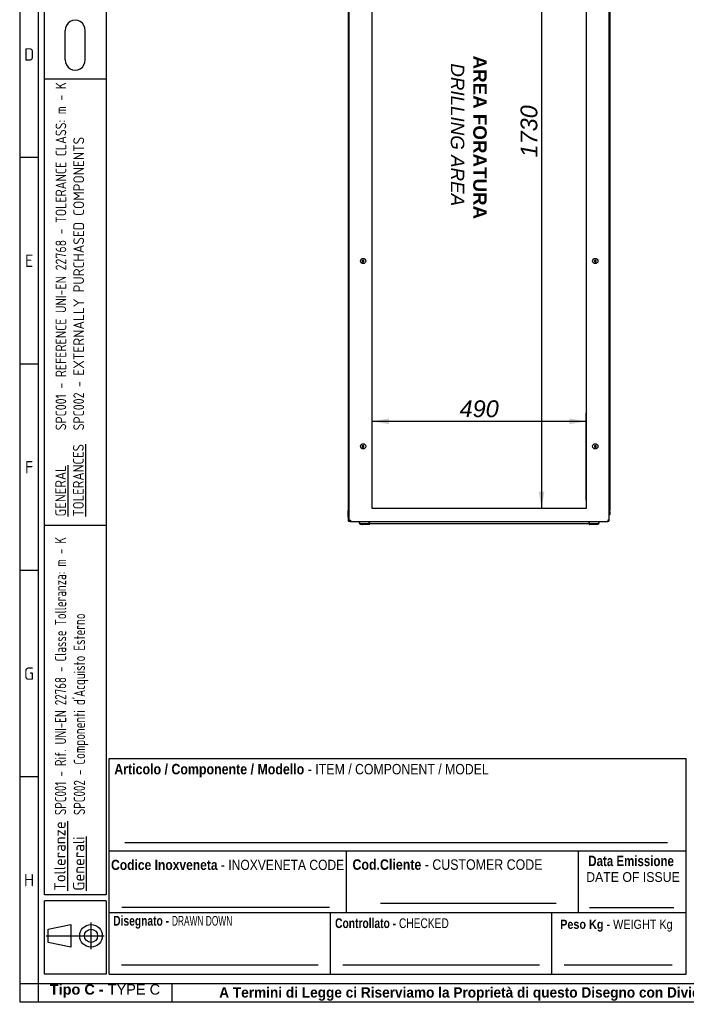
# Model space of a CAD drawing. Extents: x -11 to 412, y 11 to 308.
# Tile 1 of 10: x 6 to 115, y 11 to 172. Entities that reach past the tile are written whole.
import ezdxf
from ezdxf.lldxf.tags import DXFTag

# ---------------------------------------------------------------- set-up
doc = ezdxf.new("R2010")
doc.units = 0
doc.layers.get('0').update_dxf_attribs({"linetype": 'CONTINUOUS'})
for name, color, linetype in [('_TRANSLATION', 7, 'CONTINUOUS'), ('AE00100_03', 7, 'CONTINUOUS'), ('AE00219_03', 7, 'CONTINUOUS'), ('AE00715_01', 7, 'CONTINUOUS'), ('DEFAULT', 7, 'CONTINUOUS'), ('DV6__TRANSLATION', 7, 'CONTINUOUS'), ('F0000001_47', 7, 'CONTINUOUS'), ('F0000001_64', 7, 'CONTINUOUS'), ('M0000000_06', 7, 'CONTINUOUS'), ('M0000000_29', 7, 'CONTINUOUS'), ('M0000000_44', 7, 'CONTINUOUS'), ('M0000000_54', 7, 'CONTINUOUS'), ('M0000000_64', 7, 'CONTINUOUS'), ('SBAVATURE', 7, 'CONTINUOUS')]:
    doc.layers.add(name, color=color, linetype=linetype)
doc.styles.add('SEACAD_ARIAL', font='arial.ttf')
doc.styles.add('SEACAD_ARIAL_NARROW', font='ARIALN.TTF', dxfattribs={"width": 0.8})
doc.styles.add('SEACAD_ARIALB', font='arialbd.ttf', dxfattribs={"width": 0.9})
doc.styles.add('SEACAD_ARIALI', font='ariali.ttf')
doc.styles.add('SEACAD_SOLID_EDGE_ANSI', font='seans.ttf', dxfattribs={"width": 0.9})
doc.styles.add('SEACAD_SOLID_EDGE_ANSIB', font='seansbd.ttf', dxfattribs={"width": 0.9})
tags = doc.linetypes.add('CENTER2', pattern=[28.575, 19.05, -3.175, 3.175, -3.175]).pattern_tags.tags
tags[10:11] = [DXFTag(74, 4), DXFTag(75, 0), DXFTag(340, '0'), DXFTag(46, 0.0), DXFTag(50, 0.0), DXFTag(44, 0.0), DXFTag(45, 0.0)]
tags[8:9] = [DXFTag(74, 4), DXFTag(75, 0), DXFTag(340, '0'), DXFTag(46, 0.0), DXFTag(50, 0.0), DXFTag(44, 0.0), DXFTag(45, 0.0)]
tags[6:7] = [DXFTag(74, 4), DXFTag(75, 0), DXFTag(340, '0'), DXFTag(46, 0.0), DXFTag(50, 0.0), DXFTag(44, 0.0), DXFTag(45, 0.0)]
tags[4:5] = [DXFTag(74, 4), DXFTag(75, 0), DXFTag(340, '0'), DXFTag(46, 0.0), DXFTag(50, 0.0), DXFTag(44, 0.0), DXFTag(45, 0.0)]
doc.dimstyles.new('ISO', dxfattribs={"dimtxt": 2.75, "dimasz": 2.75, "dimexe": 1.375, "dimexo": 1.375, "dimgap": 0.6875, "dimtad": 1, "dimdec": 1, "dimlfac": 14.000014, "dimtxsty": 'SEACAD_ARIAL', "dimblk1": '_SE_FILLED', "dimblk2": '_SE_FILLED', "dimsah": 1, "dimcen": 1.375, "dimazin": 3, "dimtfac": 0.7, "dimtdec": 3, "dimtmove": 0, "dimatfit": 3})

# ---------------------------------------------------------------- blocks, each defined once
blk = doc.blocks.new('SE5')
at = {"layer": 'AE00100_03', "color": 7, "linetype": 'CONTINUOUS'}
for p, q in [((66.26, 217.61), (66.65, 217.61)), ((67.98, 217.61), (68.36, 217.61)), ((94.55, 217.61), (94.94, 217.61)), ((96.26, 217.61), (96.65, 217.61))]:
    blk.add_line(p, q, dxfattribs=at)
for centre, start, end in [((66.26, 217.52), 90, 180), ((66.65, 217.52), 0, 90), ((67.98, 217.52), 90, 180), ((68.36, 217.52), 0, 90), ((94.55, 217.52), 90, 180), ((94.94, 217.52), 0, 90), ((96.26, 217.52), 90, 180), ((96.65, 217.52), 0, 90)]:
    blk.add_arc(centre, 0.0929, start, end, dxfattribs=at)
at = {"layer": 'AE00219_03', "color": 7, "linetype": 'CONTINUOUS'}
for p, q in [((62.46, 205.36), (62.31, 205.28)), ((62.31, 205.28), (62.31, 205.11)), ((62.31, 205.11), (62.46, 205.03)), ((62.6, 205.28), (62.46, 205.36)), ((62.46, 205.03), (62.6, 205.11)), ((62.6, 205.11), (62.6, 205.28)), ((100.46, 205.36), (100.31, 205.28)), ((100.31, 205.28), (100.31, 205.11)), ((100.31, 205.11), (100.46, 205.03)), ((100.6, 205.28), (100.46, 205.36)), ((100.46, 205.03), (100.6, 205.11)), ((100.6, 205.11), (100.6, 205.28)), ((62.46, 175), (62.31, 174.92)), ((62.31, 174.92), (62.31, 174.75)), ((62.31, 174.75), (62.46, 174.67)), ((62.6, 174.92), (62.46, 175)), ((62.46, 174.67), (62.6, 174.75)), ((62.6, 174.75), (62.6, 174.92)), ((100.46, 175), (100.31, 174.92)), ((100.31, 174.92), (100.31, 174.75)), ((100.31, 174.75), (100.46, 174.67)), ((100.6, 174.92), (100.46, 175)), ((100.46, 174.67), (100.6, 174.75)), ((100.6, 174.75), (100.6, 174.92)), ((62.46, 132.5), (62.31, 132.42)), ((62.31, 132.42), (62.31, 132.25)), ((62.6, 132.42), (62.46, 132.5)), ((62.6, 132.25), (62.6, 132.42)), ((100.46, 132.5), (100.31, 132.42)), ((100.31, 132.42), (100.31, 132.25)), ((100.6, 132.42), (100.46, 132.5)), ((100.6, 132.25), (100.6, 132.42)), ((62.31, 132.25), (62.46, 132.17)), ((62.46, 132.17), (62.6, 132.25)), ((100.31, 132.25), (100.46, 132.17)), ((100.46, 132.17), (100.6, 132.25)), ((62.46, 102.14), (62.31, 102.06)), ((62.31, 102.06), (62.31, 101.9)), ((62.31, 101.9), (62.46, 101.81)), ((62.6, 102.06), (62.46, 102.14)), ((62.46, 101.81), (62.6, 101.9)), ((62.6, 101.9), (62.6, 102.06)), ((100.46, 102.14), (100.31, 102.06)), ((100.31, 102.06), (100.31, 101.9)), ((100.31, 101.9), (100.46, 101.81)), ((100.6, 102.06), (100.46, 102.14)), ((100.46, 101.81), (100.6, 101.9)), ((100.6, 101.9), (100.6, 102.06))]:
    blk.add_line(p, q, dxfattribs=at)
for centre in [(62.46, 205.19), (100.46, 205.19), (62.46, 174.84), (100.46, 174.84), (62.46, 132.34), (100.46, 132.34), (62.46, 101.98), (100.46, 101.98)]:
    blk.add_circle(centre, 0.429, dxfattribs=at)
at = {"layer": 'AE00715_01', "color": 7, "linetype": 'CONTINUOUS'}
for p, q in [((61.78, 218.62), (61.78, 218.12)), ((61.78, 218.12), (61.87, 218.12)), ((61.99, 218.84), (63.09, 218.84)), ((62.42, 218.12), (63.28, 218.12)), ((63.92, 218.12), (63.92, 218.62)), ((98.99, 218.62), (98.99, 218.12)), ((99.63, 218.12), (100.5, 218.12)), ((99.83, 218.84), (100.92, 218.84)), ((101.04, 218.12), (101.14, 218.12)), ((101.14, 218.12), (101.14, 218.62))]:
    blk.add_line(p, q, dxfattribs=at)
for centre, start, end in [((61.99, 218.62), 90, 180), ((63.71, 218.62), 0, 10.4846), ((99.21, 218.62), 169.2756, 180), ((100.92, 218.62), 0, 90)]:
    blk.add_arc(centre, 0.214, start, end, dxfattribs=at)
for points, knots in [([(62.85, 221.94), (62.8, 221.94), (62.71, 221.94), (62.53, 221.91), (62.35, 221.84), (62.18, 221.75), (62.02, 221.63), (61.87, 221.48), (61.74, 221.31), (61.62, 221.12), (61.52, 220.91), (61.45, 220.68), (61.39, 220.45), (61.36, 220.2), (61.36, 219.96), (61.37, 219.71), (61.42, 219.47), (61.48, 219.23), (61.57, 219.01), (61.67, 218.82), (61.75, 218.71), (61.78, 218.66)], [0, 0, 0, 0, 0.0314738, 0.0792041, 0.126949, 0.1750897, 0.2239282, 0.2736178, 0.3241416, 0.3753417, 0.426994, 0.4788914, 0.5308752, 0.5828864, 0.6349303, 0.6870425, 0.7392589, 0.7916218, 0.8441597, 0.8968588, 0.9382479, 0.9382479, 0.9382479, 0.9382479]), ([(62.85, 221.09), (62.86, 221.09), (62.9, 221.09), (62.97, 221.07), (63.05, 221.03), (63.14, 220.96), (63.22, 220.87), (63.3, 220.76), (63.37, 220.62), (63.42, 220.46), (63.46, 220.29), (63.48, 220.11), (63.48, 219.93), (63.46, 219.75), (63.43, 219.58), (63.37, 219.43), (63.31, 219.29), (63.23, 219.17), (63.15, 219.08), (63.06, 219.01), (62.98, 218.97), (62.9, 218.94), (62.82, 218.94), (62.73, 218.96), (62.65, 219), (62.56, 219.07), (62.48, 219.16), (62.4, 219.28), (62.33, 219.42), (62.27, 219.57), (62.24, 219.74), (62.22, 219.92), (62.22, 220.1), (62.24, 220.28), (62.27, 220.45), (62.33, 220.61), (62.39, 220.75), (62.47, 220.86), (62.56, 220.96), (62.64, 221.02), (62.72, 221.07), (62.79, 221.08), (62.83, 221.09), (62.85, 221.09)], [0, 0, 0, 0, 0.011832, 0.040107, 0.065315, 0.089101, 0.114416, 0.139037, 0.163447, 0.187842, 0.212298, 0.23683, 0.261403, 0.285966, 0.31044, 0.334778, 0.358959, 0.38302, 0.407075, 0.431345, 0.456324, 0.482931, 0.512747, 0.540892, 0.566041, 0.589798, 0.615082, 0.639692, 0.664101, 0.688497, 0.712955, 0.737488, 0.762062, 0.786624, 0.811095, 0.835428, 0.859605, 0.883664, 0.907721, 0.932002, 0.957011, 0.98368, 1, 1, 1, 1]), ([(63.74, 218.47), (63.75, 218.47), (63.8, 218.52), (63.9, 218.64), (64.03, 218.82), (64.13, 219.02), (64.22, 219.24), (64.28, 219.47), (64.32, 219.71), (64.34, 219.96), (64.34, 220.2), (64.31, 220.45), (64.25, 220.69), (64.18, 220.91), (64.08, 221.13), (63.95, 221.32), (63.81, 221.5), (63.65, 221.65), (63.48, 221.77), (63.3, 221.86), (63.11, 221.92), (62.95, 221.94), (62.87, 221.94), (62.85, 221.94)], [0, 0, 0, 0, 0.00485, 0.054983, 0.105883, 0.157345, 0.209146, 0.261104, 0.313103, 0.365127, 0.4172, 0.469361, 0.521648, 0.574099, 0.626725, 0.679463, 0.732129, 0.78445, 0.8361, 0.886804, 0.936454, 0.985155, 1, 1, 1, 1]), ([(100.06, 221.94), (100.02, 221.94), (99.92, 221.94), (99.75, 221.91), (99.57, 221.84), (99.4, 221.75), (99.23, 221.63), (99.08, 221.48), (98.95, 221.31), (98.83, 221.12), (98.74, 220.91), (98.66, 220.68), (98.61, 220.45), (98.58, 220.2), (98.57, 219.96), (98.59, 219.71), (98.63, 219.47), (98.7, 219.23), (98.78, 219.01), (98.89, 218.81), (99.02, 218.62), (99.12, 218.52), (99.17, 218.46)], [0, 0, 0, 0, 0.031467, 0.079188, 0.126923, 0.175054, 0.223882, 0.273562, 0.324075, 0.375265, 0.426906, 0.478793, 0.530766, 0.582767, 0.6348, 0.686902, 0.739107, 0.791459, 0.843986, 0.896675, 0.949395, 1, 1, 1, 1]), ([(100.06, 221.09), (100.08, 221.09), (100.11, 221.09), (100.18, 221.07), (100.26, 221.03), (100.35, 220.96), (100.43, 220.87), (100.51, 220.76), (100.58, 220.62), (100.64, 220.46), (100.68, 220.29), (100.7, 220.11), (100.7, 219.93), (100.68, 219.75), (100.64, 219.58), (100.59, 219.43), (100.52, 219.29), (100.44, 219.17), (100.36, 219.08), (100.28, 219.01), (100.19, 218.97), (100.11, 218.94), (100.03, 218.94), (99.95, 218.96), (99.86, 219), (99.78, 219.07), (99.69, 219.16), (99.61, 219.28), (99.54, 219.42), (99.49, 219.57), (99.45, 219.74), (99.43, 219.92), (99.43, 220.1), (99.45, 220.28), (99.49, 220.45), (99.54, 220.61), (99.61, 220.75), (99.69, 220.86), (99.77, 220.96), (99.85, 221.02), (99.94, 221.07), (100.01, 221.08), (100.05, 221.09), (100.06, 221.09)], [0, 0, 0, 0, 0.011832, 0.040107, 0.065315, 0.089101, 0.114416, 0.139037, 0.163447, 0.187842, 0.212298, 0.23683, 0.261403, 0.285966, 0.31044, 0.334778, 0.358959, 0.38302, 0.407075, 0.431345, 0.456324, 0.482931, 0.512747, 0.540892, 0.566041, 0.589798, 0.615082, 0.639692, 0.664101, 0.688497, 0.712955, 0.737488, 0.762062, 0.786624, 0.811095, 0.835428, 0.859605, 0.883664, 0.907721, 0.932002, 0.957011, 0.98368, 1, 1, 1, 1]), ([(101.13, 218.66), (101.17, 218.71), (101.25, 218.82), (101.35, 219.02), (101.43, 219.24), (101.5, 219.47), (101.54, 219.71), (101.56, 219.96), (101.55, 220.2), (101.52, 220.45), (101.47, 220.69), (101.39, 220.91), (101.29, 221.13), (101.17, 221.32), (101.03, 221.5), (100.87, 221.65), (100.69, 221.77), (100.51, 221.86), (100.32, 221.92), (100.17, 221.94), (100.09, 221.94), (100.06, 221.94)], [0.0615581, 0.0615581, 0.0615581, 0.0615581, 0.1060124, 0.1574672, 0.2092606, 0.2612106, 0.3132022, 0.365219, 0.4172844, 0.4694381, 0.5217169, 0.5741605, 0.6267791, 0.6795096, 0.7321674, 0.7844812, 0.8361239, 0.8868205, 0.9364629, 0.9851572, 1, 1, 1, 1]), ([(63.09, 218.84), (63.1, 218.84), (63.1, 218.84), (63.12, 218.83), (63.13, 218.83), (63.15, 218.81), (63.16, 218.81), (63.18, 218.79), (63.19, 218.78), (63.21, 218.76), (63.22, 218.75), (63.23, 218.73), (63.24, 218.71), (63.27, 218.68), (63.29, 218.65), (63.3, 218.62)], [0, 0, 0, 0, 0.125, 0.125, 0.25, 0.25, 0.375, 0.375, 0.5, 0.5, 0.625, 0.625, 0.75, 0.75, 1, 1, 1, 1]), ([(63.74, 218.46), (63.73, 218.46), (63.72, 218.45), (63.7, 218.44), (63.69, 218.43), (63.67, 218.42), (63.66, 218.42), (63.63, 218.41), (63.62, 218.41), (63.59, 218.41), (63.58, 218.41), (63.55, 218.42), (63.54, 218.42), (63.51, 218.43), (63.5, 218.44), (63.47, 218.45), (63.45, 218.46), (63.41, 218.49), (63.39, 218.51), (63.35, 218.55), (63.34, 218.56), (63.32, 218.59), (63.31, 218.61), (63.3, 218.62)], [0.2572317, 0.2572317, 0.2572317, 0.2572317, 0.3125, 0.3125, 0.375, 0.375, 0.4375, 0.4375, 0.5, 0.5, 0.5625, 0.5625, 0.625, 0.625, 0.6875, 0.6875, 0.75, 0.75, 0.875, 0.875, 0.9375, 0.9375, 1, 1, 1, 1]), ([(99.61, 218.62), (99.6, 218.59), (99.58, 218.56), (99.53, 218.51), (99.5, 218.49), (99.46, 218.46), (99.45, 218.45), (99.42, 218.44), (99.4, 218.43), (99.38, 218.42), (99.36, 218.42), (99.33, 218.41), (99.32, 218.41), (99.29, 218.41), (99.28, 218.41), (99.26, 218.42), (99.24, 218.42), (99.22, 218.43), (99.21, 218.44), (99.19, 218.45), (99.18, 218.46), (99.17, 218.46)], [0, 0, 0, 0, 0.125, 0.125, 0.25, 0.25, 0.3125, 0.3125, 0.375, 0.375, 0.4375, 0.4375, 0.5, 0.5, 0.5625, 0.5625, 0.625, 0.625, 0.6875, 0.6875, 0.7432543, 0.7432543, 0.7432543, 0.7432543]), ([(99.61, 218.62), (99.63, 218.65), (99.64, 218.68), (99.67, 218.71), (99.68, 218.73), (99.7, 218.75), (99.71, 218.76), (99.73, 218.78), (99.73, 218.79), (99.75, 218.81), (99.76, 218.81), (99.78, 218.83), (99.79, 218.83), (99.81, 218.84), (99.82, 218.84), (99.83, 218.84)], [0, 0, 0, 0, 0.25, 0.25, 0.375, 0.375, 0.5, 0.5, 0.625, 0.625, 0.75, 0.75, 0.875, 0.875, 1, 1, 1, 1])]:
    blk.add_open_spline(points, degree=3, knots=knots, dxfattribs=at)
at = {"layer": 'DV6__TRANSLATION', "color": 7, "linetype": 'CENTER2'}
for p, q in [((63.96, 91.8), (63.96, 215.37)), ((63.96, 215.37), (98.96, 215.37)), ((98.96, 215.37), (98.96, 91.8)), ((98.96, 91.8), (63.96, 91.8))]:
    blk.add_line(p, q, dxfattribs=at)
at = {"layer": 'F0000001_47', "color": 7, "linetype": 'CONTINUOUS'}
for p, q in [((60.17, 89.86), (60.17, 217.32)), ((60.17, 217.32), (60.37, 217.32)), ((60.37, 217.52), (102.54, 217.52)), ((60.37, 217.52), (60.37, 217.52)), ((102.54, 217.52), (102.54, 217.52)), ((102.74, 217.32), (102.54, 217.32)), ((102.74, 89.86), (102.74, 217.32)), ((60.17, 89.86), (60.37, 89.86)), ((60.37, 89.66), (102.54, 89.66)), ((60.37, 89.66), (60.37, 89.66)), ((102.74, 89.86), (102.54, 89.86)), ((102.54, 89.66), (102.54, 89.66))]:
    blk.add_line(p, q, dxfattribs=at)
for centre, radius, start, end in [((60.37, 217.32), 0.2, 90, 180), ((72.8, 217.33), 12.43, 179.1297, 180.0518), ((102.54, 217.32), 0.2, 0, 90), ((91.54, 217.34), 11.01, 359.8886, 0.9299), ((60.37, 89.86), 0.2, 180, 270), ((71.38, 89.84), 11.01, 179.8886, 180.9299), ((91.54, 89.84), 11.01, 359.0701, 0.1114), ((102.54, 89.86), 0.2, 270, 0)]:
    blk.add_arc(centre, radius, start, end, dxfattribs=at)
at = {"layer": 'F0000001_64', "color": 7, "linetype": 'CONTINUOUS'}
for p, q in [((60.03, 216.8), (60.03, 217.32)), ((60.03, 216.8), (60.03, 216.8)), ((60.03, 216.28), (60.03, 216.8)), ((60.03, 216.8), (60.17, 216.8)), ((60.14, 216.8), (60.03, 216.8)), ((60.14, 216.8), (60.14, 217.32)), ((60.14, 217.32), (60.17, 217.32)), ((60.14, 216.8), (60.14, 216.8)), ((60.37, 217.52), (60.23, 217.52)), ((60.03, 215.73), (60.03, 215.99)), ((60.03, 91.18), (60.03, 91.44)), ((60.03, 90.37), (60.03, 90.89)), ((60.14, 90.37), (60.03, 90.37)), ((60.03, 90.37), (60.03, 89.86)), ((60.03, 90.37), (60.03, 90.37)), ((60.03, 90.37), (60.17, 90.37)), ((60.14, 90.37), (60.14, 90.37)), ((60.14, 90.37), (60.14, 89.86)), ((60.14, 89.86), (60.17, 89.86)), ((60.37, 89.66), (60.23, 89.66))]:
    blk.add_line(p, q, dxfattribs=at)
for centre, radius, start, end in [((60.23, 217.32), 0.2, 90, 180), ((60.23, 217.32), 0.0929, 114.3701, 180), ((60.23, 89.86), 0.2, 180, 270), ((60.23, 89.86), 0.0929, 180, 245.6299)]:
    blk.add_arc(centre, radius, start, end, dxfattribs=at)
at = {"layer": 'M0000000_06', "color": 7, "linetype": 'CONTINUOUS'}
for p, q in [((61.8, 89.66), (61.8, 89.48)), ((61.85, 89.48), (61.85, 89.66)), ((63.46, 89.3), (62.03, 89.3)), ((62.03, 89.25), (62.31, 89.25)), ((62.31, 89.18), (62.31, 89.3)), ((62.46, 89.16), (62.33, 89.16)), ((63.24, 89.16), (62.46, 89.16)), ((63.37, 89.16), (63.24, 89.16)), ((63.39, 89.18), (63.39, 89.3)), ((63.39, 89.25), (63.46, 89.25)), ((63.46, 89.48), (63.46, 89.66)), ((63.46, 89.25), (63.46, 89.48)), ((63.46, 89.25), (63.53, 89.25)), ((63.53, 89.48), (63.53, 89.66)), ((63.53, 89.25), (63.53, 89.48)), ((99.39, 89.66), (99.39, 89.48)), ((99.39, 89.48), (99.39, 89.25)), ((99.46, 89.25), (99.39, 89.25)), ((99.46, 89.66), (99.46, 89.48)), ((99.46, 89.48), (99.46, 89.25)), ((100.89, 89.3), (99.46, 89.3)), ((99.46, 89.25), (99.53, 89.25)), ((99.53, 89.18), (99.53, 89.3)), ((99.67, 89.16), (99.55, 89.16)), ((100.46, 89.16), (99.67, 89.16)), ((100.58, 89.16), (100.46, 89.16)), ((100.6, 89.18), (100.6, 89.3)), ((100.6, 89.25), (100.89, 89.25)), ((101.06, 89.66), (101.06, 89.48)), ((101.12, 89.48), (101.12, 89.66))]:
    blk.add_line(p, q, dxfattribs=at)
for centre, radius, start, end in [((62.03, 89.48), 0.232, 180, 270), ((62.03, 89.48), 0.179, 180, 270), ((62.33, 89.18), 0.0179, 180, 270), ((63.37, 89.18), 0.0179, 270, 0), ((99.55, 89.18), 0.0179, 180, 270), ((100.58, 89.18), 0.0179, 270, 0), ((100.89, 89.48), 0.179, 270, 0), ((100.89, 89.48), 0.232, 270, 0)]:
    blk.add_arc(centre, radius, start, end, dxfattribs=at)
at = {"layer": 'M0000000_29', "color": 7, "linetype": 'CONTINUOUS'}
for p, q in [((60.03, 215.73), (60.03, 91.44)), ((60.17, 215.73), (60.03, 215.73)), ((102.74, 215.73), (102.89, 215.73)), ((102.89, 91.44), (102.89, 215.73)), ((60.17, 91.44), (60.03, 91.44)), ((102.74, 91.44), (102.89, 91.44))]:
    blk.add_line(p, q, dxfattribs=at)
at = {"layer": 'M0000000_44', "color": 7, "linetype": 'CONTINUOUS'}
for p, q in [((60.03, 216.28), (60.03, 215.99)), ((60.11, 215.99), (60.11, 216.28)), ((60.12, 216.28), (60.12, 216)), ((102.79, 216.28), (102.79, 216)), ((102.8, 215.99), (102.8, 216.28)), ((102.89, 216.28), (102.89, 215.99)), ((60.03, 90.89), (60.03, 91.18)), ((60.11, 91.18), (60.11, 90.89)), ((60.12, 90.89), (60.12, 91.17)), ((102.79, 90.89), (102.79, 91.17)), ((102.8, 91.18), (102.8, 90.89)), ((102.89, 90.89), (102.89, 91.18))]:
    blk.add_line(p, q, dxfattribs=at)
for centre, radius, start, end in [((60.12, 216.28), 0.0893, 53.1301, 180), ((60.12, 216.28), 0.00357, 0, 180), ((102.8, 216.28), 0.0893, 0, 126.8699), ((102.8, 216.28), 0.00357, 0, 180), ((60.29, 215.99), 0.264, 180, 242.6478), ((60.29, 215.99), 0.179, 180, 227.1564), ((60.3, 216), 0.179, 180, 223.9455), ((102.61, 216), 0.179, 316.0545, 0), ((102.62, 215.99), 0.264, 297.3522, 0), ((102.62, 215.99), 0.179, 312.8436, 0), ((60.29, 91.18), 0.264, 117.3522, 180), ((60.12, 90.89), 0.0893, 180, 306.8699), ((60.29, 91.18), 0.179, 132.8436, 180), ((60.12, 90.89), 0.00357, 180, 0), ((60.3, 91.17), 0.179, 136.0545, 180), ((102.62, 91.18), 0.264, 0, 62.6478), ((102.62, 91.18), 0.179, 0, 47.1564), ((102.61, 91.17), 0.179, 0, 43.9455), ((102.8, 90.89), 0.0893, 233.1301, 0), ((102.8, 90.89), 0.00357, 180, 0)]:
    blk.add_arc(centre, radius, start, end, dxfattribs=at)
at = {"layer": 'M0000000_54', "color": 7, "linetype": 'CONTINUOUS'}
blk.add_line((99.39, 89.3), (63.53, 89.3), dxfattribs=at)
at = {"layer": 'M0000000_64', "color": 7, "linetype": 'CONTINUOUS'}
for p, q in [((61.67, 217.93), (61.67, 217.92)), ((61.67, 217.52), (61.67, 217.92)), ((61.67, 217.92), (61.67, 217.92)), ((61.87, 218.12), (62.41, 218.12)), ((61.87, 217.92), (61.87, 218.12)), ((63.29, 218.12), (99.63, 218.12)), ((100.5, 218.12), (101.04, 218.12)), ((101.04, 218.12), (101.04, 217.92)), ((101.24, 217.92), (101.24, 217.94)), ((101.24, 217.92), (101.24, 217.52))]:
    blk.add_line(p, q, dxfattribs=at)
for centre, radius, start, end in [((61.87, 217.92), 0.2, 90.0029, 179.9971), ((61.86, 205.49), 12.43, 89.9482, 90.8683), ((101.04, 217.92), 0.2, 3.264, 90), ((101.06, 206.73), 11.19, 89.0833, 90.1028)]:
    blk.add_arc(centre, radius, start, end, dxfattribs=at)
blk = doc.blocks.new('DMBLK193')
at = {"layer": '_TRANSLATION', "linetype": 'CONTINUOUS'}
for points in [[(91.21, 212.62), (92.13, 212.62), (91.67, 215.37)], [(91.21, 94.55), (91.67, 91.8), (92.13, 94.55)]]:
    blk.add_hatch(color=7, dxfattribs=at).paths.add_polyline_path(points)
at = {"layer": '_TRANSLATION', "color": 7, "linetype": 'CONTINUOUS'}
for p, q in [((97.58, 215.37), (90.3, 215.37)), ((91.67, 215.37), (91.67, 91.8)), ((97.58, 91.8), (90.3, 91.8))]:
    blk.add_line(p, q, dxfattribs=at)
at = {"layer": '_TRANSLATION', "color": 7, "linetype": 'CONTINUOUS', "style": 'SEACAD_ARIALI'}
blk.add_text('1730', height=2.75, rotation=90, dxfattribs=at).set_placement((90.98, 149.31))
blk = doc.blocks.new('_SE_FILLED')
at = {"color": 0}
blk.add_line((0, 0), (-1, 0), dxfattribs=at)
blk.add_solid([(0, 0), (-1, -0.1665), (-1, 0.1665), (0, 0)], dxfattribs=at)
blk = doc.blocks.new('DMBLK194')
at = {"layer": '_TRANSLATION', "linetype": 'CONTINUOUS'}
for points in [[(66.71, 106.53), (63.96, 106.07), (66.71, 105.61)], [(96.21, 106.53), (96.21, 105.61), (98.96, 106.07)]]:
    blk.add_hatch(color=7, dxfattribs=at).paths.add_polyline_path(points)
at = {"layer": '_TRANSLATION', "color": 7, "linetype": 'CONTINUOUS'}
for p, q in [((63.96, 93.18), (63.96, 107.44)), ((98.96, 93.18), (98.96, 107.44)), ((98.96, 106.07), (63.96, 106.07))]:
    blk.add_line(p, q, dxfattribs=at)
at = {"layer": '_TRANSLATION', "color": 7, "linetype": 'CONTINUOUS', "style": 'SEACAD_ARIALI'}
blk.add_text('490', height=2.75, dxfattribs=at).set_placement((78.25, 106.76))

msp = doc.modelspace()

# ---------------------------------------------------------------- linework, layer by layer
at = {"color": 7, "linetype": 'CONTINUOUS'}
for p, q in [((6.2345, 287.5885), (6.2345, 10.9591)), ((13.6899, 165.2989), (13.6899, 170.1069)), ((16.961, 165.2989), (16.961, 170.1069)), ((20.3688, 162.1477), (10.2728, 162.1477)), ((9.2632, 149.2738), (6.2345, 149.2738)), ((9.2632, 115.4523), (6.2345, 115.4523)), ((9.2632, 81.6323), (6.2345, 81.6323)), ((115.3627, 15.5023), (115.3627, 50.8402)), ((9.2632, 47.8094), (6.2345, 47.8094)), ((20.8732, 35.6943), (115.3627, 35.6943)), ((65.3142, 27.1127), (94.0877, 27.1127)), ((99.5125, 26.4196), (113.3229, 26.4196)), ((20.8732, 25.5983), (115.3627, 25.5983)), ((57.1127, 15.5023), (57.1127, 25.5983)), ((93.3627, 15.5023), (93.3627, 25.5983)), ((17.9067, 19.6166), (17.9067, 23.9417)), ((10.5658, 21.7792), (20.0693, 21.7792)), ((22.8924, 17.0167), (55.0999, 17.0167)), ((59.1319, 17.0167), (91.3394, 17.0167)), ((95.3723, 17.0167), (113.0498, 17.0167)), ((31.1945, 10.9545), (31.1945, 13.9833)), ((6.2345, 10.9591), (412.092, 10.9591))]:
    msp.add_line(p, q, dxfattribs=at)
msp.add_lwpolyline([(14.582, 19.9256), (10.8748, 20.6979), (10.8748, 22.8605), (14.582, 23.6328), (14.582, 19.9256)], dxfattribs=at)
for radius in [1.8536, 1.0813]:
    msp.add_circle((17.9067, 21.7792), radius, dxfattribs=at)
at = {"layer": 'DEFAULT', "color": 7, "linetype": 'CONTINUOUS'}
for p, q in [((9.2632, 287.5885), (9.2632, 10.9591)), ((10.2728, 28.5002), (10.2728, 283.0453)), ((20.3688, 283.0453), (20.3688, 28.5002)), ((20.3688, 89.0002), (10.2728, 89.0002)), ((20.8732, 15.5023), (20.8732, 50.8402)), ((20.8732, 50.8402), (115.3627, 50.8402)), ((59.7132, 25.5983), (59.7132, 35.6943)), ((97.7132, 25.5983), (97.7132, 35.6943)), ((20.3688, 28.5002), (10.2728, 28.5002)), ((20.3688, 27.5002), (10.2728, 27.5002)), ((10.2728, 15.5002), (10.2728, 27.5002)), ((20.3688, 27.5002), (20.3688, 15.5002)), ((20.3688, 15.5002), (10.2728, 15.5002)), ((20.8732, 15.5023), (115.3627, 15.5023)), ((6.2345, 13.9879), (412.092, 13.9879))]:
    msp.add_line(p, q, dxfattribs=at)
for centre, start, end in [((15.3255, 170.1555), 358.29915, 181.70085), ((15.3255, 165.2503), 178.29915, 1.70085)]:
    msp.add_arc(centre, 1.6363, start, end, dxfattribs=at)
at = {"layer": 'SBAVATURE', "color": 7, "linetype": 'CONTINUOUS'}
for p, q in [((23.4325, 37.0879), (112.2663, 37.0879)), ((22.9681, 26.4745), (56.9736, 26.4745))]:
    msp.add_line(p, q, dxfattribs=at)

# ---------------------------------------------------------------- block references
at = {"layer": '_TRANSLATION'}
msp.add_blockref('SE5', (0, 0), dxfattribs=at)

# ---------------------------------------------------------------- texts
at = {"attachment_point": 8}
for s, insert, char_height, width in [('{\\fSolid Edge ANSI|b0||i0||c0|p34;\\C7;\\H2.019192;\\W1.;D}', (7.7871, 165.1807), 2.019192, 2.524), ('{\\fSolid Edge ANSI|b0||i0||c0|p34;\\C7;\\H2.019192;\\W1.;E}', (7.7852, 131.3592), 2.019192, 2.3978), ('{\\fSolid Edge ANSI|b0||i0||c0|p34;\\C7;\\H2.019192;\\W1.;F}', (7.7833, 97.5377), 2.019192, 2.271601), ('{\\fSolid Edge ANSI|b0||i0||c0|p34;\\C7;\\H2.019192;\\W1.;G}', (7.7575, 63.7163), 2.019192, 2.5871), ('{\\fSolid Edge ANSI|b0||i0||c0|p34;\\C7;\\H2.019192;\\W1.;H}', (7.7594, 29.8948), 2.019192, 2.713299), ('{\\fArial|b1||i0||c0|p34;\\C7;\\H1.7;\\W1.;Tipo C - }{\\fArial|b0||i0||c0|p34;\\C7;\\H1.7;\\W1.;TYPE C}', (20.1864, 11.6341), 1.7, 18.158685), ('{\\fArial|b1||i0||c0|p34;\\C7;\\H1.7;\\W0.94;A Termini di Legge ci Riserviamo la Proprietà di questo Disegno con Divieto di Riprodurlo e di Renderlo Comunque Noto a Terzi Senza Nostra Autorizzazione}', (122.3664, 11.137), 1.7, 175.011409)]:
    msp.add_mtext(s, dxfattribs=dict(at, insert=insert, char_height=char_height, width=width))
at = {"attachment_point": 1, "rotation": 90}
for s, insert, char_height, width in [('{\\fSolid Edge ANSI|b0|i0|c0|p34;\\W0.84600x;\\C7;SPC001 - REFERENCE UNI-EN 22768 - TOLERANCE CLASS: m - K}\\P{\\fSolid Edge ANSI|b0|i0|c0|p34;\\W0.84600x;\\C7;SPC002 - }{\\fSolid Edge ANSI|b0|i0|c0|p34;\\W0.94000x;\\C7;EXTERNALLY PURCHASED COMPONENTS}', (12.1007, 104.6046), 1.75, 56.681326), ('{\\fSolid Edge ANSI|b1|i0|c0|p34;\\L\\C7;Tolleranze}\\P{\\fSolid Edge ANSI|b1|i0|c0|p34;\\L\\C7;Generali}', (11.8901, 29.1688), 1.85, 10.939448)]:
    msp.add_mtext(s, dxfattribs=dict(at, insert=insert, char_height=char_height, width=width))
for s, insert, char_height, width, style in [('{\\fSolid Edge ANSI|b0|i0|c0|p34;\\L\\C7;GENERAL}\\P{\\fSolid Edge ANSI|b0|i0|c0|p34;\\L\\C7;TOLERANCES}\\P', (12.0476, 90.4853), 1.75, 12.632031, 'SEACAD_SOLID_EDGE_ANSI'), ("{\\fSolid Edge ANSI|b1|i0|c0|p34;\\W0.82000x;\\C7;SPC001 - Rif. UNI-EN 22768 - Classe Tolleranza: m - K}\\P{\\fSolid Edge ANSI|b1|i0|c0|p34;\\W0.82000x;\\C7;SPC002 - Componenti d'Acquisto Esterno}", (11.9999, 41.5712), 1.85, 46.587945, 'SEACAD_SOLID_EDGE_ANSIB')]:
    msp.add_mtext(s, dxfattribs=dict(at, insert=insert, char_height=char_height, width=width, style=style))
for s, insert, char_height, width, attachment_point, style in [('{\\fArial|b1||i0||c0|p34;\\C7;\\H1.7163132;\\W0.846;Articolo / Componente / Modello}{\\fArial|b0||i0||c0|p34;\\C7;\\H1.7163132;\\W0.846; - ITEM}{\\fArial|b0||i0||c0|p34;\\C7;\\H1.7;\\W0.846; / COMPONENT / MODEL}', (21.7198, 47.7193), 1.7163132, 61.387499, 7, 'SEACAD_ARIAL'), ('{\\fArial|b1||i0||c0|p34;\\C7;\\H1.67;\\W0.846;Codice Inoxveneta}{\\fArial|b0||i0||c0|p34;\\C7;\\H1.67;\\W0.846; - INOXVENETA CODE}', (21.1956, 32.5427), 1.67, 38.232355, 7, 'SEACAD_ARIAL'), ('{\\fArial|b1||i0||c0|p34;\\C7;\\H1.7163132;\\W0.846;Cod.Cliente}{\\fArial|b0||i0||c0|p34;\\C7;\\H1.7163132;\\W0.846; - CUSTOMER CODE}', (60.7144, 32.5724), 1.7163132, 31.526466, 7, 'SEACAD_ARIAL'), ('{\\fArial|b1||i0||c0|p34;\\C7;\\H1.7;\\W0.792;Data Emissione}', (99.3241, 33.1732), 1.7, 14.357393, 7, 'SEACAD_ARIALB'), ('{\\fArial|b0||i0||c0|p34;\\C7;\\H1.6;\\W0.9;DATE OF ISSUE}', (98.9778, 30.5903), 1.6, 15.116546, 7, 'SEACAD_ARIAL'), ('{\\fArial|b1||i0||c0|p34;\\C7;\\H1.6;\\W0.752;Disegnato - }{\\fArial Narrow|b0||i0||c0|p34;\\C7;\\H1.5875;\\W0.752;\\T1.;DRAWN DOWN}', (31.2845, 22.9505), 1.6, 19.881166, 8, 'SEACAD_ARIAL_NARROW'), ('{\\fArial|b1||i0||c0|p34;\\C7;\\H1.6;\\W0.752;Controllato - }{\\fArial|b0||i0||c0|p34;\\C7;\\H1.5875;\\W0.752;\\T1.;CHECKED}{\\fArial|b1||i0||c0|p34;\\C7;\\H1.6;\\W0.752; }', (67.1717, 23.0261), 1.6, 18.832867, 8, 'SEACAD_ARIALB'), ('{\\fArial|b1||i0||c0|p34;\\C7;\\H1.5;\\W0.846;Peso Kg}{\\fArial|b0||i0||c0|p34;\\C7;\\H1.5;\\W0.846; - WEIGHT Kg}', (94.7121, 22.4585), 1.5, 18.732777, 7, 'SEACAD_ARIAL')]:
    msp.add_mtext(s, dxfattribs=dict(insert=insert, char_height=char_height, width=width, attachment_point=attachment_point, style=style))
at = {"layer": '_TRANSLATION', "insert": (79.7355, 153.0314), "char_height": 2.2, "width": 30.578523, "attachment_point": 5, "rotation": 270}
msp.add_mtext('{\\fArial|b0||i0||c0|p34;\\C7;\\H2.2;\\W1.; }{\\fArial|b1||i0||c0|p34;\\C7;\\H2.2;\\W1.;AREA FORATURA \\P}{\\fArial|b0||i1||c0|p34;\\C7;\\H2.2;\\W1.;DRILLING AREA}', dxfattribs=at)

# ---------------------------------------------------------------- dimensions: what is measured, and where the dimension line sits
at = {"layer": '_TRANSLATION', "color": 7, "linetype": 'CONTINUOUS'}
dim = msp.add_linear_dim(base=(91.6704, 215.3726), p1=(98.9569, 215.3726), p2=(98.9569, 91.8013), angle=270, text='\\A1;<>', dimstyle='ISO', dxfattribs=at)
dim.commit()
dim.dimension.update_dxf_attribs({"geometry": 'DMBLK193', "text_midpoint": (91.6704, 153.587), "dimtype": 161})
dim = msp.add_linear_dim(base=(63.9569, 106.0699), p1=(98.9569, 91.8013), p2=(63.9569, 91.8013), text='\\A1;<>', dimstyle='ISO', dxfattribs=at)
dim.commit()
dim.dimension.update_dxf_attribs({"geometry": 'DMBLK194', "text_midpoint": (81.4569, 106.0699), "dimtype": 160})

doc.saveas('drawing.dxf')
